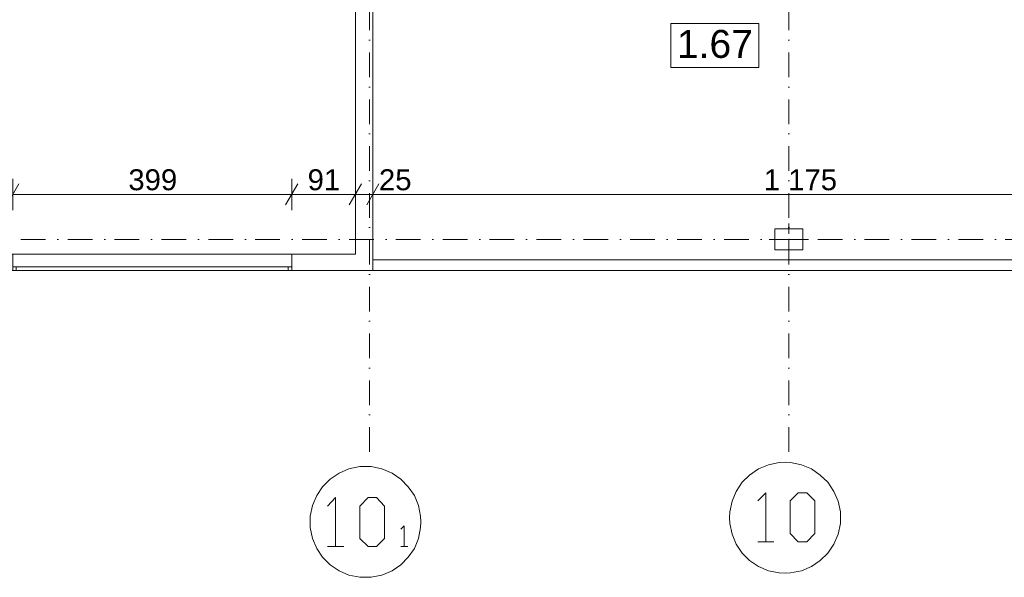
# Model space of a CAD drawing. Extents: x -283435 to 14216, y -77540 to 30522.
# Tile 25 of 177: x -193205 to -179123, y -77498 to -69519. Entities that reach past the tile are written whole.
import ezdxf

# ---------------------------------------------------------------- set-up
doc = ezdxf.new("R2010")
doc.units = 0
doc.header["$MEASUREMENT"] = 0
doc.linetypes.add('Kropki i Kreski', pattern=[670.277762, 352.777767, -176.388884, 0, -141.111112])
for name, color, linetype in [('Okna ArchiCADa', 7, 'Continuous'), ('SŁUPY', 7, 'Continuous'), ('WYMIARY', 7, 'Continuous'), ('ŚCIANY', 7, 'Continuous')]:
    doc.layers.add(name, color=color, linetype=linetype)
for name, color, linetype, lineweight in [('Okna ArchiCADa_Nr_Pióra__23', 23, 'Continuous', 18), ('Okna ArchiCADa_Nr_Pióra__3', 3, 'Continuous', 18), ('Okna ArchiCADa_Nr_Pióra__7', 7, 'Continuous', 18), ('OPISY_Nr_Pióra__65', 65, 'Continuous', 18), ('OPISY_Nr_Pióra__86', 86, 'Continuous', 18), ('OSIE_Nr_Pióra__5', 5, 'Continuous', 18), ('OSIE_Nr_Pióra__7', 7, 'Continuous', 18), ('SŁUPY_Nr_Pióra__20', 20, 'Continuous', 18), ('WYMIARY_Nr_Pióra__4', 4, 'Continuous', 18), ('WYMIARY_Nr_Pióra__5', 5, 'Continuous', 18), ('ŚCIANY_Nr_Pióra__7', 7, 'Continuous', 18)]:
    doc.layers.add(name, color=color, linetype=linetype, lineweight=lineweight)
doc.layers.add('SŁUPY_Nr_Pióra__28', color=7, linetype='Continuous', lineweight=18, true_color=0x260900)
doc.styles.add('GENERATED_STYLE_1', font='arial.ttf')
doc.styles.add('GENERATED_STYLE_2', font='txt')
doc.dimstyles.new('GENERATED_STYLE__2', dxfattribs={"dimtxt": 300, "dimasz": 228, "dimexe": 0.18, "dimexo": 0, "dimgap": 0.09, "dimtad": 1, "dimtih": 1, "dimtoh": 1, "dimdec": 0, "dimlfac": 0.1, "dimzin": 0, "dimdsep": 46, "dimtxsty": 'GENERATED_STYLE_2', "dimblk": 'ARROWHEAD_2', "dimblk1": 'ARROWHEAD_2', "dimblk2": 'ARROWHEAD_2', "dimcen": 0.09, "dimclrd": 256, "dimclre": 256, "dimclrt": 256, "dimazin": 0, "dimtfac": 1, "dimtdec": 4, "dimtmove": 0, "dimatfit": 3, "dimfxl": 1, "dimtolj": 1, "dimtzin": 0, "dimarcsym": 0})

# ---------------------------------------------------------------- blocks, each defined once
blk = doc.blocks.new('Ściana_434', base_point=(-188404, -67405))
at = {"layer": 'ŚCIANY_Nr_Pióra__7', "linetype": 'Continuous'}
for p, q in [((-188404, -67405), (-188404, -72876)), ((-188154, -72876), (-188154, -67405))]:
    blk.add_line(p, q, dxfattribs=at)
blk = doc.blocks.new('Ściana_489', base_point=(-188154, -72956))
at = {"layer": 'ŚCIANY_Nr_Pióra__7', "linetype": 'Continuous'}
for p, q in [((-176404, -72956), (-188154, -72956)), ((-188154, -72956), (-188154, -73106)), ((-188154, -73106), (-154691, -73106))]:
    blk.add_line(p, q, dxfattribs=at)
blk = doc.blocks.new('O M panel zakrzywiony 12_64')
at = {"layer": 'Okna ArchiCADa_Nr_Pióra__23', "linetype": 'Continuous'}
for p, q in [((-895, 0), (-945, 0)), ((-895, -50), (-895, 0)), ((945, 0), (895, 0)), ((895, 0), (895, -50)), ((-945, -50), (-895, -50)), ((895, -50), (945, -50))]:
    blk.add_line(p, q, dxfattribs=at)
at = {"layer": 'Okna ArchiCADa_Nr_Pióra__3', "linetype": 'Continuous'}
for p, q in [((-945, 0), (945, 0)), ((895, 0), (-895, 0)), ((-895, -50), (895, -50)), ((-945, -230), (945, -230))]:
    blk.add_line(p, q, dxfattribs=at)
at = {"layer": 'Okna ArchiCADa_Nr_Pióra__7', "linetype": 'Continuous'}
for p, q in [((-945, 0), (-945, -50)), ((945, 0), (945, -50))]:
    blk.add_line(p, q, dxfattribs=at)
blk = doc.blocks.new('O M panel zakrzywiony 12_65')
at = {"layer": 'Okna ArchiCADa_Nr_Pióra__23', "linetype": 'Continuous'}
for p, q in [((-1945, 0), (-1995, 0)), ((-1945, -50), (-1945, 0)), ((1995, 0), (1945, 0)), ((1945, 0), (1945, -50)), ((-1995, -50), (-1945, -50)), ((1945, -50), (1995, -50))]:
    blk.add_line(p, q, dxfattribs=at)
at = {"layer": 'Okna ArchiCADa_Nr_Pióra__3', "linetype": 'Continuous'}
for p, q in [((-1995, 0), (1995, 0)), ((1945, 0), (-1945, 0)), ((-1945, -50), (1945, -50)), ((-1995, -230), (1995, -230))]:
    blk.add_line(p, q, dxfattribs=at)
at = {"layer": 'Okna ArchiCADa_Nr_Pióra__7', "linetype": 'Continuous'}
for p, q in [((-1995, 0), (-1995, -50)), ((1995, 0), (1995, -50))]:
    blk.add_line(p, q, dxfattribs=at)
blk = doc.blocks.new('Ściana_490', base_point=(-200244, -73106))
at = {"layer": 'ŚCIANY_Nr_Pióra__7', "linetype": 'Continuous'}
for p, q in [((-199654, -72876), (-200124, -72876)), ((-199654, -73056), (-199654, -72876)), ((-197764, -73056), (-197764, -72876)), ((-196724, -72876), (-197764, -72876)), ((-196724, -73056), (-196724, -72876)), ((-194834, -73056), (-194834, -72876)), ((-193304, -72876), (-194834, -72876)), ((-193304, -73056), (-193304, -72876)), ((-189314, -73056), (-189314, -72876)), ((-188404, -72876), (-189314, -72876)), ((-188154, -73106), (-188154, -72876)), ((-199654, -73106), (-199654, -73056)), ((-197764, -73106), (-197764, -73056)), ((-196724, -73106), (-196724, -73056)), ((-194834, -73106), (-194834, -73056)), ((-193304, -73106), (-193304, -73056)), ((-189314, -73106), (-189314, -73056)), ((-200244, -73106), (-199654, -73106)), ((-197764, -73106), (-196724, -73106)), ((-194834, -73106), (-193304, -73106)), ((-189314, -73106), (-188154, -73106))]:
    blk.add_line(p, q, dxfattribs=at)
at = {"layer": 'Okna ArchiCADa', "linetype": 'Continuous', "xscale": -1, "rotation": 180}
for name, p in [('O M panel zakrzywiony 12_64', (-198709, -73106)), ('O M panel zakrzywiony 12_64', (-195779, -73106)), ('O M panel zakrzywiony 12_65', (-191309, -73106))]:
    blk.add_blockref(name, p, dxfattribs=at)
blk = doc.blocks.new('Słup_154', base_point=(-182204, -72663))
at = {"layer": 'SŁUPY_Nr_Pióra__20', "linetype": 'Continuous'}
for p, q in [((-182204, -72583), (-182204, -72433)), ((-182284, -72663), (-182484, -72663)), ((-182204, -72743), (-182204, -72893)), ((-182124, -72663), (-181924, -72663))]:
    blk.add_line(p, q, dxfattribs=at)
blk.add_point((-182204, -72663), dxfattribs=at)
at = {"layer": 'SŁUPY_Nr_Pióra__28', "linetype": 'Continuous', "flags": 128}
blk.add_lwpolyline([(-182004, -72513), (-182404, -72513), (-182404, -72813), (-182004, -72813)], close=True, dxfattribs=at)
blk = doc.blocks.new('*D2365')
at = {"layer": 'WYMIARY_Nr_Pióra__4', "linetype": 'Continuous', "transparency": 16777216}
for p, q in [((-193304, -72244), (-193304, -71794)), ((-189314, -72244), (-189314, -71794)), ((-193217, -71869), (-193391, -72169)), ((-189227, -71869), (-189401, -72169)), ((-193304, -72019), (-189314, -72019))]:
    blk.add_line(p, q, dxfattribs=at)
at = {"layer": 'WYMIARY_Nr_Pióra__5', "transparency": 16777216, "insert": (-191651, -71659), "char_height": 300, "attachment_point": 1, "style": 'GENERATED_STYLE_1'}
blk.add_mtext('{399}', dxfattribs=at)
blk = doc.blocks.new('ARROWHEAD_2')
at = {"linetype": 'Continuous'}
for p, q in [((-0.378, -0.655), (0.378, 0.655)), ((0, 0), (-1, 0))]:
    blk.add_line(p, q, dxfattribs=at)
blk = doc.blocks.new('*D2366')
at = {"layer": 'WYMIARY_Nr_Pióra__4', "linetype": 'Continuous', "transparency": 16777216}
for p, q in [((-189314, -72244), (-189314, -71794)), ((-188404, -72244), (-188404, -71794)), ((-189227, -71869), (-189401, -72169)), ((-188317, -71869), (-188491, -72169)), ((-189314, -72019), (-188404, -72019))]:
    blk.add_line(p, q, dxfattribs=at)
at = {"layer": 'WYMIARY_Nr_Pióra__5', "transparency": 16777216, "insert": (-189087, -71659), "char_height": 300, "attachment_point": 1, "style": 'GENERATED_STYLE_1'}
blk.add_mtext('{91}', dxfattribs=at)
blk = doc.blocks.new('*D2367')
at = {"layer": 'WYMIARY_Nr_Pióra__4', "linetype": 'Continuous', "transparency": 16777216}
for p, q in [((-188404, -72244), (-188404, -71794)), ((-188154, -72244), (-188154, -71794)), ((-188317, -71869), (-188491, -72169)), ((-188067, -71869), (-188241, -72169)), ((-188404, -72019), (-188154, -72019))]:
    blk.add_line(p, q, dxfattribs=at)
blk = doc.blocks.new('*D2368')
at = {"layer": 'WYMIARY_Nr_Pióra__4', "linetype": 'Continuous', "transparency": 16777216}
for p, q in [((-188154, -72244), (-188154, -71794)), ((-176404, -72244), (-176404, -71794)), ((-188067, -71869), (-188241, -72169)), ((-176491, -72169), (-176317, -71869)), ((-188154, -72019), (-176404, -72019)), ((-176404, -72019), (-176257, -72019))]:
    blk.add_line(p, q, dxfattribs=at)
at = {"layer": 'WYMIARY_Nr_Pióra__5', "transparency": 16777216, "char_height": 300, "attachment_point": 1, "style": 'GENERATED_STYLE_1'}
for s, insert in [('{25}', (-188067, -71659)), ('{1\xa0175}', (-182564, -71659))]:
    blk.add_mtext(s, dxfattribs=dict(at, insert=insert))

msp = doc.modelspace()

# ---------------------------------------------------------------- linework, layer by layer
at = {"layer": 'OPISY_Nr_Pióra__65', "linetype": 'Continuous', "flags": 128}
msp.add_lwpolyline([(-183892, -69573.8), (-182633.2, -69573.8), (-182633.2, -70202.4), (-183892, -70202.4)], close=True, dxfattribs=at)
at = {"layer": 'OSIE_Nr_Pióra__5', "linetype": 'Kropki i Kreski'}
msp.add_line((-188204, -75704.3), (-188204, -56842.9), dxfattribs=at)
at = {"layer": 'OSIE_Nr_Pióra__7', "linetype": 'Kropki i Kreski'}
for p, q in [((-182204, -75704.3), (-182204, -56842.9)), ((-230728.9, -72663), (11369.3, -72663))]:
    msp.add_line(p, q, dxfattribs=at)
at = {"layer": 'OSIE_Nr_Pióra__7', "linetype": 'Continuous', "flags": 128}
for points in [[(-183052.9, -76645.5), (-183047.5, -76729.1), (-183016.4, -76880.9), (-182958.9, -77022), (-182870, -77152.7), (-182765.3, -77257.3), (-182639.9, -77340.9), (-182493.5, -77403.8), (-182341.7, -77435.2), (-182258.1, -77440.2), (-182179.6, -77435.2), (-182022.8, -77403.8), (-181881.7, -77340.9), (-181756.3, -77257.3), (-181646.3, -77152.7), (-181562.7, -77022), (-181499.8, -76880.9), (-181468.4, -76729.1), (-181468.4, -76645.5), (-181468.4, -76561.9), (-181499.8, -76410.4), (-181562.7, -76269), (-181646.3, -76138.3), (-181756.3, -76033.9), (-181881.7, -75945), (-182022.8, -75887.5), (-182179.6, -75856.1), (-182258.1, -75850.7), (-182341.7, -75856.1), (-182493.5, -75887.5), (-182639.9, -75945), (-182765.3, -76033.9), (-182870, -76138.3), (-182958.9, -76269), (-183016.4, -76410.4), (-183047.5, -76561.9)], [(-189050.4, -76703), (-189050.4, -76786.9), (-189018.9, -76943.7), (-188956.1, -77084.8), (-188872.5, -77210.2), (-188762.8, -77320.2), (-188637.1, -77403.8), (-188496, -77466.6), (-188339.2, -77497.7), (-188260.7, -77497.7), (-188177.1, -77497.7), (-188025.6, -77466.6), (-187879.1, -77403.8), (-187753.4, -77320.2), (-187649.1, -77210.2), (-187560.2, -77084.8), (-187502.7, -76943.7), (-187471.2, -76786.9), (-187465.9, -76703), (-187471.2, -76624.7), (-187502.7, -76467.9), (-187560.2, -76326.5), (-187649.1, -76201.1), (-187753.4, -76091.5), (-187879.1, -76007.6), (-188025.6, -75945), (-188177.1, -75913.6), (-188260.7, -75913.6), (-188339.2, -75913.6), (-188496, -75945), (-188637.1, -76007.6), (-188762.8, -76091.5), (-188872.5, -76201.1), (-188956.1, -76326.5), (-189018.9, -76467.9), (-189050.4, -76624.7)], [(-182069.9, -76990.5), (-182184.9, -76870.5), (-182184.9, -76405.1), (-182069.9, -76290.1), (-181949.5, -76290.1), (-181834.5, -76405.1), (-181834.5, -76870.5), (-181949.5, -76990.5)], [(-188218.9, -77058.7), (-188339.2, -76943.7), (-188339.2, -76478.3), (-188218.9, -76357.9), (-188103.8, -76357.9), (-187988.8, -76478.3), (-187988.8, -76943.7), (-188103.8, -77058.7)]]:
    msp.add_lwpolyline(points, close=True, dxfattribs=at)
for points in [[(-182535.3, -76990.5), (-182535.3, -76290.1), (-182650.3, -76405.1)], [(-188689.6, -77058.7), (-188689.6, -76357.9), (-188804.6, -76478.3)], [(-187706.6, -77058.7), (-187706.6, -76760.5), (-187753.4, -76807.6)], [(-182650.3, -76990.5), (-182420.3, -76990.5)], [(-188804.6, -77058.7), (-188569.2, -77058.7)], [(-187753.4, -77058.7), (-187654.1, -77058.7)]]:
    msp.add_lwpolyline(points, dxfattribs=at)

# ---------------------------------------------------------------- block references
at = {"layer": 'SŁUPY'}
msp.add_blockref('Słup_154', (-182204, -72663), dxfattribs=at)
at = {"layer": 'ŚCIANY'}
for name, p in [('Ściana_434', (-188404, -67405.2)), ('Ściana_490', (-200244, -73105.8)), ('Ściana_489', (-188154, -72955.8))]:
    msp.add_blockref(name, p, dxfattribs=at)

# ---------------------------------------------------------------- texts
at = {"layer": 'OPISY_Nr_Pióra__86', "linetype": 'Continuous', "insert": (-183262.6, -69665.3), "char_height": 400, "attachment_point": 2, "style": 'GENERATED_STYLE_1'}
msp.add_mtext('{1.67}', dxfattribs=at)

# ---------------------------------------------------------------- dimensions: what is measured, and where the dimension line sits
at = {"layer": 'WYMIARY', "linetype": 'Continuous'}
for p1, p2, picture, middle in [((-193304, -72875.8), (-189314, -72875.8), '*D2365', (-191313.2, -71808.9)), ((-189314, -72875.8), (-188404, -73105.8), '*D2366', (-188861.8, -71808.9)), ((-188154, -72875.8), (-176404, -72955.8), '*D2368', (-182050, -71808.9)), ((-188404, -73105.8), (-188154, -72875.8), '*D2367', (-187842.4, -71808.9))]:
    dim = msp.add_linear_dim(base=(-212004, -72018.9), p1=p1, p2=p2, dimstyle='GENERATED_STYLE__2', dxfattribs=at)
    dim.commit()
    dim.dimension.update_dxf_attribs({"geometry": picture, "text_midpoint": middle})

doc.saveas('drawing.dxf')
